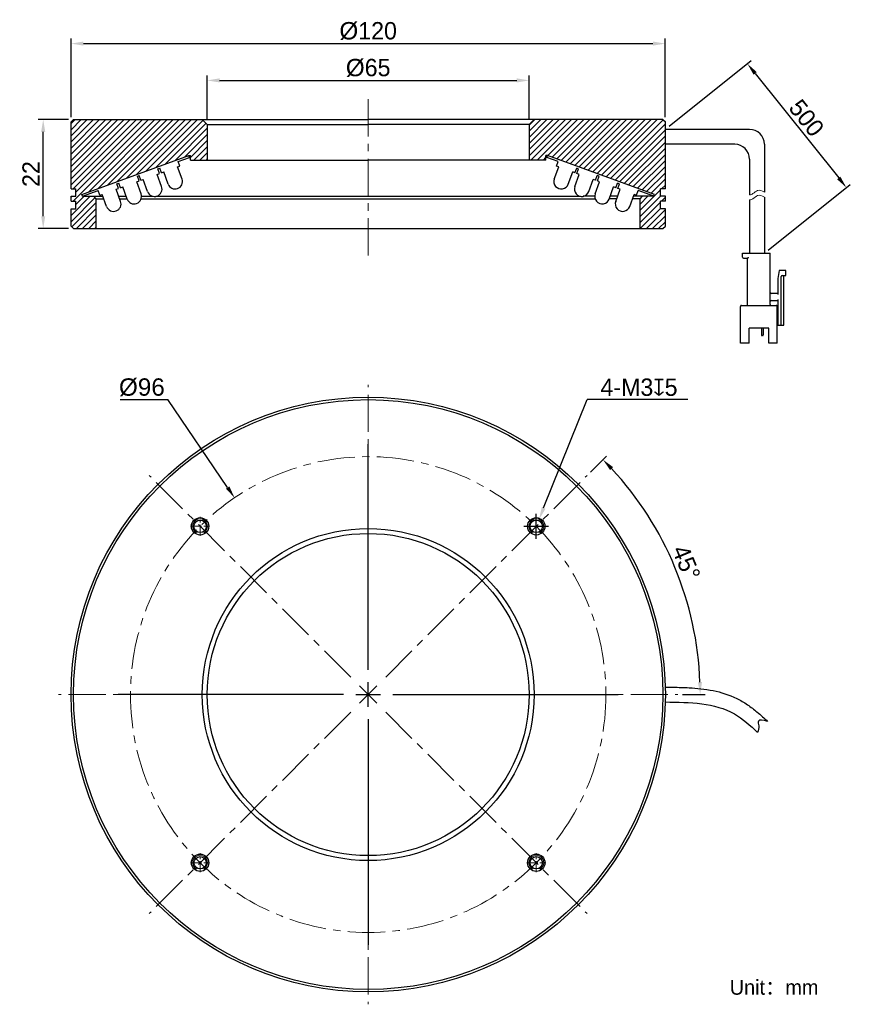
# Model space of a CAD drawing. Header units: inches. Extents: x 38 to 206, y 61 to 260.
import ezdxf

# ---------------------------------------------------------------- set-up
doc = ezdxf.new("R2010")
doc.units = ezdxf.units.IN
doc.header["$LTSCALE"] = 3
doc.header["$MEASUREMENT"] = 0
doc.header["$PDSIZE"] = -5
doc.linetypes.add('CENTER', pattern=[50.8, 31.75, -6.35, 6.35, -6.35])
doc.linetypes.add('CENTERX2', pattern=[4, 2.5, -0.5, 0.5, -0.5])
doc.layers.get('0').update_dxf_attribs({"lineweight": 40})
doc.layers.get('Defpoints').update_dxf_attribs({"lineweight": 18})
for name, color, linetype, lineweight in [('中心线', 1, 'CENTERX2', 20), ('剖面线', 4, 'Continuous', 15), ('标注', 3, 'Continuous', 25), ('粗实线', 7, 'Continuous', 30), ('细实线', 7, 'Continuous', 15)]:
    doc.layers.add(name, color=color, linetype=linetype, lineweight=lineweight)
doc.dimstyles.new('CST Standard', dxfattribs={"dimtxt": 3.5, "dimasz": 2.5, "dimexe": 1, "dimexo": 1, "dimgap": 0.6, "dimtad": 1, "dimtoh": 1, "dimdsep": 46, "dimtxsty": 'Standard', "dimcen": -2.5, "dimdle": 5, "dimclrd": 8, "dimclre": 8, "dimadec": 1, "dimazin": 2, "dimtfac": 1, "dimtofl": 0, "dimtmove": 0, "dimatfit": 0, "dimfxl": 1, "dimtolj": 1, "dimarcsym": 0})

# ---------------------------------------------------------------- blocks, each defined once
blk = doc.blocks.new('*X0')
at = {"layer": 'Defpoints', "color": 0}
for p in [(168.48, 237.86), (205.05, 226.12), (188.48, 212.86)]:
    blk.add_point(p, dxfattribs=at)
at = {"layer": '标注', "color": 8, "linetype": 'Continuous', "lineweight": -2, "ltscale": 3}
for p, q in [((169.26, 238.49), (185.83, 251.75)), ((186.61, 249.17), (203.49, 228.07)), ((189.26, 213.49), (205.83, 226.75))]:
    blk.add_line(p, q, dxfattribs=at)
at = {"layer": '标注', "color": 8}
for points in [[(186.94, 249.43), (186.29, 248.91), (185.05, 251.12)], [(203.16, 227.81), (203.82, 228.33), (205.05, 226.12)]]:
    blk.add_solid(points, dxfattribs=at)
at = {"layer": '标注', "color": 7, "ltscale": 3, "insert": (196.99, 240.17), "char_height": 3.5, "attachment_point": 5, "rotation": 308.6598}
blk.add_mtext('\\A1;{\\fFZLanTingHei-R-GBK|b0|i0|c134|p2;500}', dxfattribs=at)
blk = doc.blocks.new('*X1')
at = {"layer": 'Defpoints', "color": 0}
for p in [(140.98, 247.75), (75.98, 238.86), (140.98, 238.86)]:
    blk.add_point(p, dxfattribs=at)
at = {"layer": '标注', "color": 8, "linetype": 'Continuous', "lineweight": -2, "ltscale": 3}
for p, q in [((75.98, 239.86), (75.98, 248.75)), ((140.98, 239.86), (140.98, 248.75)), ((78.48, 247.75), (138.48, 247.75))]:
    blk.add_line(p, q, dxfattribs=at)
at = {"layer": '标注', "color": 8}
for points in [[(78.48, 248.17), (78.48, 247.34), (75.98, 247.75)], [(138.48, 247.34), (138.48, 248.17), (140.98, 247.75)]]:
    blk.add_solid(points, dxfattribs=at)
at = {"layer": '标注', "color": 7, "ltscale": 3, "insert": (108.48, 250.28), "char_height": 3.5, "attachment_point": 5}
blk.add_mtext('\\A1;{\\A1;\\fArial|b0|i0|c134|p34;%%C\\fFZLanTingHei-R-GBK|b0|i0|c134|p2;65}', dxfattribs=at)
blk = doc.blocks.new('*X2')
at = {"layer": 'Defpoints', "color": 0}
for p in [(168.48, 255.18), (48.48, 239.36), (168.48, 239.36)]:
    blk.add_point(p, dxfattribs=at)
at = {"layer": '标注', "color": 8, "linetype": 'Continuous', "lineweight": -2, "ltscale": 3}
for p, q in [((48.48, 240.36), (48.48, 256.18)), ((50.98, 255.18), (165.98, 255.18)), ((168.48, 240.36), (168.48, 256.18))]:
    blk.add_line(p, q, dxfattribs=at)
at = {"layer": '标注', "color": 8}
for points in [[(50.98, 255.6), (50.98, 254.77), (48.48, 255.18)], [(165.98, 254.77), (165.98, 255.6), (168.48, 255.18)]]:
    blk.add_solid(points, dxfattribs=at)
at = {"layer": '标注', "color": 7, "ltscale": 3, "insert": (108.48, 257.71), "char_height": 3.5, "attachment_point": 5}
blk.add_mtext('\\A1;{\\A1;\\fArial|b0|i0|c134|p34;%%C\\fFZLanTingHei-R-GBK|b0|i0|c134|p2;120}', dxfattribs=at)
blk = doc.blocks.new('*X3')
at = {"layer": 'Defpoints', "color": 0}
for p in [(42.86, 239.86), (48.98, 239.86), (48.98, 217.86)]:
    blk.add_point(p, dxfattribs=at)
at = {"layer": '标注', "color": 8, "linetype": 'Continuous', "lineweight": -2, "ltscale": 3}
for p, q in [((47.98, 239.86), (41.86, 239.86)), ((42.86, 220.36), (42.86, 237.36)), ((47.98, 217.86), (41.86, 217.86))]:
    blk.add_line(p, q, dxfattribs=at)
at = {"layer": '标注', "color": 8}
for points in [[(43.28, 237.36), (42.45, 237.36), (42.86, 239.86)], [(42.45, 220.36), (43.28, 220.36), (42.86, 217.86)]]:
    blk.add_solid(points, dxfattribs=at)
at = {"layer": '标注', "color": 7, "ltscale": 3, "insert": (40.41, 228.86), "char_height": 3.5, "attachment_point": 5, "rotation": 90}
blk.add_mtext('\\A1;\\A1;{\\fFZLanTingHei-R-GBK|b0|i0|c134|p2;22}', dxfattribs=at)
blk = doc.blocks.new('*X4')
at = {"layer": 'Defpoints', "color": 0}
for p in [(81.51, 163.54), (135.46, 84.14)]:
    blk.add_point(p, dxfattribs=at)
at = {"layer": '标注', "color": 8, "linetype": 'Continuous', "lineweight": -2, "ltscale": 3}
for p in [(58.38, 183.34), (80.1, 165.61)]:
    blk.add_line(p, (68.06, 183.34), dxfattribs=at)
at = {"layer": '标注', "color": 8, "linetype": 'Continuous', "ltscale": 3}
for p, q in [((108.48, 128.84), (108.48, 174.34)), ((108.48, 121.34), (108.48, 126.34)), ((103.48, 123.84), (57.98, 123.84)), ((105.98, 123.84), (110.98, 123.84)), ((113.48, 123.84), (158.98, 123.84)), ((108.48, 118.84), (108.48, 73.34))]:
    blk.add_line(p, q, dxfattribs=at)
at = {"layer": '标注', "color": 8}
blk.add_solid([(79.76, 165.37), (80.45, 165.84), (81.51, 163.54)], dxfattribs=at)
at = {"layer": '标注', "color": 7, "ltscale": 3, "insert": (62.79, 185.82), "char_height": 3.5, "attachment_point": 5}
blk.add_mtext('\\A1;\\A1;{\\fArial|b0|i0|c134|p34;%%C96}', dxfattribs=at)
blk = doc.blocks.new('*X5')
at = {"layer": 'Defpoints', "color": 0}
for p in [(152.68, 168.03), (173.23, 141.19), (112.02, 127.37), (113.48, 123.84), (170.98, 123.84)]:
    blk.add_point(p, dxfattribs=at)
at = {"layer": '标注', "color": 8, "linetype": 'Continuous', "lineweight": -2, "ltscale": 3}
for p, q in [((153.38, 168.74), (156.59, 171.95)), ((171.98, 123.84), (176.52, 123.84))]:
    blk.add_line(p, q, dxfattribs=at)
blk.add_arc((108.48, 123.84), 67.04, 2.1369, 42.8631, dxfattribs=at)
at = {"layer": '标注', "color": 8}
for points in [[(157.92, 169.73), (157.32, 169.15), (155.88, 171.24)], [(175.05, 126.33), (175.89, 126.35), (175.52, 123.84)]]:
    blk.add_solid(points, dxfattribs=at)
at = {"layer": '标注', "color": 7, "ltscale": 3, "insert": (172.71, 150.44), "char_height": 3.5, "attachment_point": 5, "rotation": 292.5}
blk.add_mtext('\\A1;{\\fFZLanTingHei-R-GBK|b0|i0|c134|p2;\\A1;45%%d}', dxfattribs=at)
blk = doc.blocks.new('*X6')
at = {"layer": 'Defpoints', "color": 0}
for p in [(142.98, 159.17), (141.86, 156.39)]:
    blk.add_point(p, dxfattribs=at)
at = {"layer": '标注', "color": 8, "linetype": 'Continuous', "lineweight": -2, "ltscale": 3}
for p in [(143.91, 161.49), (173.04, 183.34)]:
    blk.add_line(p, (152.7, 183.34), dxfattribs=at)
at = {"layer": '标注', "color": 8, "linetype": 'Continuous', "ltscale": 3}
for p, q in [((142.42, 155.28), (142.42, 160.28)), ((139.92, 157.78), (144.92, 157.78))]:
    blk.add_line(p, q, dxfattribs=at)
at = {"layer": '标注', "color": 8}
blk.add_solid([(143.53, 161.65), (144.3, 161.34), (142.98, 159.17)], dxfattribs=at)
at = {"layer": '标注', "color": 7, "ltscale": 3, "insert": (163.17, 185.83), "char_height": 3.5, "attachment_point": 5}
blk.add_mtext('\\A1;{\\fFZLanTingHei-R-GBK|b0|i0|c134|p2;4-M3\\fGDT|b1|i0|c0|p2;x\\fFZLanTingHei-R-GBK|b0|i0|c134|p2;5}', dxfattribs=at)

msp = doc.modelspace()

# ---------------------------------------------------------------- hatches: boundary and pattern name
at = {"layer": '剖面线', "ltscale": 3}
h = msp.add_hatch(dxfattribs=at)
h.set_pattern_fill('ANSI31', style=0, pattern_type=0)
h.set_pattern_definition([(45, (0, 0), (-0.6187184, 0.6187184), [])])
h.paths.add_polyline_path([(72.258, 232.607), (72.585, 232.607), (72.585, 231.667), (75.982, 231.667), (75.982, 238.865), (74.982, 239.865), (48.982, 239.865), (48.482, 239.365), (48.482, 225.865), (49.482, 225.865), (49.482, 224.365), (48.482, 224.365), (48.482, 223.365), (49.482, 223.365), (49.482, 221.865), (48.482, 221.865), (48.482, 218.365), (48.982, 217.865), (53.586, 217.865), (53.586, 223.865), (53.086, 224.365), (50.782, 224.365), (50.645, 224.741)], flags=0)
h.paths.add_polyline_path([(141.982, 239.865), (140.982, 238.865), (140.982, 231.667), (144.379, 231.667), (144.379, 232.607), (144.706, 232.607), (166.319, 224.741), (166.182, 224.365), (163.879, 224.365), (163.379, 223.865), (163.379, 217.865), (167.982, 217.865), (168.482, 218.365), (168.482, 221.865), (167.482, 221.865), (167.482, 223.365), (168.482, 223.365), (168.482, 224.365), (167.482, 224.365), (167.482, 225.865), (168.482, 225.865), (168.482, 239.365), (167.982, 239.865)], flags=0)

# ---------------------------------------------------------------- linework, layer by layer
at = {"layer": '中心线', "color": 7}
for p, q in [((108.482, 243.957), (108.482, 211.672)), ((108.482, 128.839), (108.482, 186.339)), ((104.947, 127.374), (64.288, 168.033)), ((112.018, 127.374), (152.676, 168.033)), ((106.714, 122.071), (110.25, 125.606)), ((110.25, 122.071), (106.714, 125.606)), ((108.482, 121.339), (108.482, 126.339)), ((103.482, 123.839), (45.982, 123.839)), ((105.982, 123.839), (110.982, 123.839)), ((113.482, 123.839), (170.982, 123.839)), ((104.947, 120.303), (64.288, 79.644)), ((112.018, 120.303), (152.676, 79.644)), ((108.482, 118.839), (108.482, 61.339))]:
    msp.add_line(p, q, dxfattribs=at)
at = {"layer": '中心线', "color": 7, "linetype": 'CENTER', "ltscale": 0.023333}
for p, q in [((74.541, 155.855), (74.541, 159.705)), ((142.423, 155.855), (142.423, 159.705)), ((72.616, 157.78), (76.466, 157.78)), ((140.498, 157.78), (144.348, 157.78)), ((74.541, 87.972), (74.541, 91.822)), ((142.423, 87.972), (142.423, 91.822)), ((72.616, 89.897), (76.466, 89.897)), ((140.498, 89.897), (144.348, 89.897))]:
    msp.add_line(p, q, dxfattribs=at)
at = {"layer": '中心线', "color": 7}
msp.add_circle((108.482, 123.839), 48, dxfattribs=at)
at = {"layer": '粗实线', "color": 7}
for p, q in [((48.982, 239.865), (48.482, 239.365)), ((48.482, 225.865), (48.482, 239.365)), ((48.982, 239.865), (108.482, 239.865)), ((75.982, 238.865), (74.982, 239.865)), ((75.982, 238.865), (108.482, 238.865)), ((75.982, 238.865), (75.982, 231.667)), ((167.982, 239.865), (108.482, 239.865)), ((140.982, 238.865), (108.482, 238.865)), ((140.982, 238.865), (141.982, 239.865)), ((140.982, 238.865), (140.982, 231.667)), ((167.982, 239.865), (168.482, 239.365)), ((168.482, 225.865), (168.482, 239.365)), ((50.645, 224.741), (72.258, 232.607)), ((72.395, 232.231), (72.258, 232.607)), ((72.258, 232.607), (72.585, 232.607)), ((72.585, 231.667), (72.585, 232.607)), ((144.379, 231.667), (144.379, 232.607)), ((144.706, 232.607), (144.379, 232.607)), ((144.569, 232.231), (144.706, 232.607)), ((166.319, 224.741), (144.706, 232.607)), ((70.012, 230.3), (70.482, 230.471)), ((70.14, 231.41), (72.395, 232.231)), ((70.482, 230.471), (70.14, 231.41)), ((72.395, 232.231), (72.585, 232.231)), ((72.585, 231.667), (108.482, 231.667)), ((144.379, 231.667), (108.482, 231.667)), ((144.569, 232.231), (144.379, 232.231)), ((146.825, 231.41), (144.569, 232.231)), ((146.482, 230.471), (146.825, 231.41)), ((146.952, 230.3), (146.482, 230.471)), ((61.871, 228.401), (62.246, 228.537)), ((62.588, 227.598), (62.246, 228.537)), ((65.877, 228.795), (66.347, 228.966)), ((66.767, 226.352), (65.877, 228.795)), ((66.005, 229.906), (66.381, 230.042)), ((66.347, 228.966), (66.005, 229.906)), ((66.723, 229.103), (66.381, 230.042)), ((66.723, 229.103), (67.193, 229.274)), ((68.082, 226.83), (67.193, 229.274)), ((70.901, 227.857), (70.012, 230.3)), ((146.063, 227.857), (146.952, 230.3)), ((148.882, 226.83), (149.771, 229.274)), ((150.241, 229.103), (149.771, 229.274)), ((150.198, 226.352), (151.087, 228.795)), ((150.241, 229.103), (150.583, 230.042)), ((150.959, 229.906), (150.583, 230.042)), ((150.617, 228.966), (150.959, 229.906)), ((151.087, 228.795), (150.617, 228.966)), ((154.376, 227.598), (154.718, 228.537)), ((155.094, 228.401), (154.718, 228.537)), ((57.736, 226.896), (58.112, 227.033)), ((58.078, 225.956), (57.736, 226.896)), ((58.454, 226.093), (58.112, 227.033)), ((61.743, 227.29), (62.213, 227.461)), ((62.632, 224.847), (61.743, 227.29)), ((62.213, 227.461), (61.871, 228.401)), ((62.588, 227.598), (63.058, 227.769)), ((63.948, 225.326), (63.058, 227.769)), ((153.017, 225.326), (153.906, 227.769)), ((154.376, 227.598), (153.906, 227.769)), ((154.332, 224.847), (155.222, 227.29)), ((154.752, 227.461), (155.094, 228.401)), ((155.222, 227.29), (154.752, 227.461)), ((158.511, 226.093), (158.853, 227.033)), ((159.228, 226.896), (158.853, 227.033)), ((158.886, 225.956), (159.228, 226.896)), ((48.482, 225.865), (49.482, 225.865)), ((49.482, 224.365), (49.482, 225.865)), ((50.782, 224.365), (50.645, 224.741)), ((50.782, 224.365), (53.977, 225.528)), ((54.319, 224.588), (53.977, 225.528)), ((54.319, 224.588), (54.789, 224.759)), ((55.678, 222.316), (54.789, 224.759)), ((57.608, 225.785), (58.078, 225.956)), ((58.497, 223.342), (57.608, 225.785)), ((58.454, 226.093), (58.924, 226.264)), ((59.813, 223.821), (58.924, 226.264)), ((157.151, 223.821), (158.041, 226.264)), ((158.511, 226.093), (158.041, 226.264)), ((158.467, 223.342), (159.356, 225.785)), ((159.356, 225.785), (158.886, 225.956)), ((161.286, 222.316), (162.175, 224.759)), ((162.645, 224.588), (162.175, 224.759)), ((162.645, 224.588), (162.987, 225.528)), ((166.182, 224.365), (162.987, 225.528)), ((166.182, 224.365), (166.319, 224.741)), ((167.482, 224.365), (167.482, 225.865)), ((168.482, 225.865), (167.482, 225.865)), ((48.482, 223.365), (48.482, 224.365)), ((48.482, 224.365), (49.482, 224.365)), ((48.482, 223.365), (49.482, 223.365)), ((49.482, 221.865), (49.482, 223.365)), ((50.782, 224.365), (54.932, 224.365)), ((53.586, 223.865), (53.086, 224.365)), ((53.586, 217.865), (53.586, 223.865)), ((53.586, 223.865), (55.114, 223.865)), ((58.125, 224.365), (59.615, 224.365)), ((58.307, 223.865), (59.797, 223.865)), ((62.646, 223.865), (154.317, 223.865)), ((62.72, 224.365), (65.087, 224.365)), ((65.628, 224.365), (151.328, 224.365)), ((154.244, 224.365), (151.877, 224.365)), ((158.657, 223.865), (157.168, 223.865)), ((158.839, 224.365), (157.35, 224.365)), ((163.379, 223.865), (161.85, 223.865)), ((166.182, 224.365), (162.032, 224.365)), ((163.379, 223.865), (163.879, 224.365)), ((163.379, 217.865), (163.379, 223.865)), ((168.482, 224.365), (167.482, 224.365)), ((167.482, 221.865), (167.482, 223.365)), ((168.482, 223.365), (167.482, 223.365)), ((168.482, 223.365), (168.482, 224.365)), ((48.482, 218.365), (48.482, 221.865)), ((48.482, 221.865), (49.482, 221.865)), ((168.482, 221.865), (167.482, 221.865)), ((168.482, 218.365), (168.482, 221.865)), ((48.982, 217.865), (48.482, 218.365)), ((48.982, 217.865), (167.982, 217.865)), ((167.982, 217.865), (168.482, 218.365)), ((184.082, 212.065), (184.082, 212.865)), ((184.082, 212.865), (189.682, 212.865)), ((189.682, 202.565), (189.682, 212.865)), ((184.282, 211.865), (185.082, 211.865)), ((185.082, 202.565), (185.082, 211.865)), ((191.482, 209.365), (191.182, 207.765)), ((192.782, 209.365), (191.482, 209.365)), ((192.782, 208.365), (192.782, 209.365)), ((191.182, 207.765), (191.182, 204.565)), ((191.882, 198.365), (191.882, 208.165)), ((192.082, 208.365), (192.782, 208.365)), ((192.382, 198.365), (192.382, 208.365)), ((191.182, 204.765), (189.882, 204.765)), ((189.882, 203.365), (191.182, 203.365)), ((191.182, 203.565), (191.182, 198.365)), ((183.682, 194.765), (183.682, 202.165)), ((183.882, 202.365), (190.882, 202.365)), ((191.082, 194.765), (191.082, 202.165)), ((191.182, 199.565), (191.082, 199.565)), ((189.382, 197.765), (185.382, 197.765)), ((185.382, 194.765), (185.382, 197.765)), ((187.882, 197.765), (187.882, 196.385)), ((188.232, 197.765), (188.232, 196.385)), ((189.382, 194.765), (189.382, 197.765)), ((191.082, 198.365), (192.382, 198.365)), ((185.382, 194.765), (183.682, 194.765)), ((188.132, 196.285), (187.982, 196.285)), ((191.082, 194.765), (189.382, 194.765))]:
    msp.add_line(p, q, dxfattribs=at)
at = {"layer": '粗实线', "color": 7, "ltscale": 3}
for p, q in [((185.482, 237.865), (168.482, 237.865)), ((182.482, 234.865), (168.482, 234.865)), ((188.482, 234.865), (188.482, 225.199)), ((185.482, 231.865), (185.482, 224.652)), ((185.482, 223.626), (185.482, 212.865)), ((188.482, 224.173), (188.482, 212.865))]:
    msp.add_line(p, q, dxfattribs=at)
at = {"layer": '粗实线', "color": 7}
for centre, radius in [((108.482, 123.839), 60), ((108.482, 123.839), 59.5), ((74.541, 157.78), 1.75), ((74.541, 157.78), 1.25), ((142.423, 157.78), 1.75), ((142.423, 157.78), 1.25), ((108.482, 123.839), 33.5), ((108.482, 123.839), 32.5), ((74.541, 89.897), 1.75), ((142.423, 89.897), 1.75), ((74.541, 89.897), 1.25), ((142.423, 89.897), 1.25)]:
    msp.add_circle(centre, radius, dxfattribs=at)
at = {"layer": '粗实线', "color": 7, "ltscale": 3}
for centre, start in [((185.482, 234.865), 360), ((182.482, 231.865), 0)]:
    msp.add_arc(centre, 3, start, 90, dxfattribs=at)
at = {"layer": '粗实线', "color": 7}
for centre, radius, start, end in [((69.492, 227.343), 1.5, 200, 20), ((147.473, 227.343), 1.5, 160, 340), ((61.222, 224.334), 1.5, 200, 20), ((65.357, 225.839), 1.5, 200, 20), ((151.607, 225.839), 1.5, 160, 340), ((155.742, 224.334), 1.5, 160, 340), ((57.088, 222.829), 1.5, 200, 20), ((159.877, 222.829), 1.5, 160, 340), ((184.282, 212.065), 0.2, 180, 270), ((192.082, 208.165), 0.2, 90, 180), ((189.882, 204.965), 0.2, 180, 270), ((189.882, 203.165), 0.2, 90, 180), ((183.882, 202.165), 0.2, 90, 180), ((184.882, 202.565), 0.2, 270, 0), ((189.882, 202.565), 0.2, 180, 270), ((190.882, 202.165), 0.2, 0, 90), ((187.982, 196.385), 0.1, 180, 270), ((188.132, 196.385), 0.1, 270, 0)]:
    msp.add_arc(centre, radius, start, end, dxfattribs=at)
msp.add_open_spline([(185.082, 211.865), (185.085, 211.867), (185.094, 211.877), (185.113, 211.896), (185.14, 211.923), (185.172, 211.955), (185.208, 211.991), (185.245, 212.027), (185.27, 212.052), (185.282, 212.065)], degree=3, knots=[0, 0, 0, 0, 144.4568807, 511.8536735, 1022.6263571, 1625.0543941, 2283.0322222, 2966.2675136, 3644.6850526, 3644.6850526, 3644.6850526, 3644.6850526], dxfattribs=at)
at = {"layer": '粗实线', "color": 7, "ltscale": 3}
for points, knots in [([(168.519, 125.338), (169.035, 125.332), (169.555, 125.326), (171.128, 125.299), (172.192, 125.27), (174.867, 125.119), (176.49, 124.956), (179.723, 124.307), (181.337, 123.819), (183.268, 122.882), (183.642, 122.683), (184.376, 122.253), (184.729, 122.028), (185.751, 121.328), (186.384, 120.832), (187.747, 119.692), (188.456, 119.044), (189.136, 118.424)], [0, 0, 0, 0, 230.750363, 230.750363, 692.2510891, 692.2510891, 1382.9995764, 1382.9995764, 2073.7480638, 2073.7480638, 2241.5484831, 2241.5484831, 2409.3489024, 2409.3489024, 2744.9497409, 2744.9497409, 3170.7119053, 3170.7119053, 3170.7119053, 3170.7119053]), ([(168.482, 122.339), (173.463, 122.277), (180.549, 122.19), (185.611, 117.578), (187.115, 116.207)], [0, 0, 0, 0, 668.6550168, 951.3304767, 951.3304767, 951.3304767, 951.3304767]), ([(189.136, 118.424), (188.266, 118.661), (186.973, 119.014), (187.458, 117.341), (187.244, 116.631), (187.115, 116.207)], [0, 0, 0, 0, 647.5964479, 963.3253102, 1434.1001256, 1434.1001256, 1434.1001256, 1434.1001256])]:
    msp.add_open_spline(points, degree=3, knots=knots, dxfattribs=at)
at = {"layer": '细实线', "color": 7}
for centre in [(74.541, 157.78), (142.423, 157.78), (74.541, 89.897), (142.423, 89.897)]:
    msp.add_arc(centre, 1.5, 300, 240, dxfattribs=at)
at = {"layer": '细实线', "color": 7, "ltscale": 3}
for points, knots in [([(185.482, 224.652), (185.721, 224.689), (186.27, 224.888), (187.214, 225.842), (188.003, 225.541), (188.482, 225.199)], [0, 0, 0, 0, 409.3374215, 964.3981224, 1778.714235, 1778.714235, 1778.714235, 1778.714235]), ([(185.482, 223.626), (185.721, 223.663), (186.27, 223.862), (187.214, 224.816), (188.003, 224.515), (188.482, 224.173)], [0, 0, 0, 0, 408.1848665, 961.6827053, 1773.7059808, 1773.7059808, 1773.7059808, 1773.7059808])]:
    msp.add_open_spline(points, degree=3, knots=knots, dxfattribs=at)

# ---------------------------------------------------------------- texts
at = {"color": 7, "insert": (181.487, 66.268), "char_height": 3, "width": 92.7514, "attachment_point": 1}
msp.add_mtext('{\\fFZLanTingHei-R-GBK|b0|i0|c134|p2;Unit：mm}', dxfattribs=at)

# ---------------------------------------------------------------- dimensions: what is measured, and where the dimension line sits
at = {"layer": '标注', "color": 8, "ltscale": 3}
for base, p1, p2, picture, middle in [((168.482, 255.182), (48.482, 239.365), (168.482, 239.365), '*X2', (108.482, 257.707)), ((140.982, 247.753), (75.982, 238.865), (140.982, 238.865), '*X1', (108.482, 250.278))]:
    dim = msp.add_linear_dim(base=base, p1=p1, p2=p2, text='{\\A1;\\fArial|b0|i0|c134|p34;%%C\\fFZLanTingHei-R-GBK|b0|i0|c134|p2;<>}', dimstyle='CST Standard', override={"dimtxsty": 'Standard', "dimsah": 1, "dimclrd": 8, "dimclrt": 7, "dimtzin": 0}, dxfattribs=at)
    dim.commit()
    dim.dimension.update_dxf_attribs({"geometry": picture, "text_midpoint": middle})
for base, p1, p2, angle, text, picture, middle in [((205.052, 226.121), (168.482, 237.865), (188.482, 212.865), 308.65981, '{\\fFZLanTingHei-R-GBK|b0|i0|c134|p2;500}', '*X0', (196.994, 240.174)), ((42.862, 239.865), (48.982, 217.865), (48.982, 239.865), 90, '\\A1;{\\fFZLanTingHei-R-GBK|b0|i0|c134|p2;<>}', '*X3', (40.412, 228.865))]:
    dim = msp.add_linear_dim(base=base, p1=p1, p2=p2, angle=angle, text=text, dimstyle='CST Standard', override={"dimtxsty": 'Standard', "dimsah": 1, "dimclrd": 8, "dimclrt": 7, "dimtzin": 0}, dxfattribs=at)
    dim.commit()
    dim.dimension.update_dxf_attribs({"geometry": picture, "text_midpoint": middle})
for p1, p2, text, picture, middle in [((135.458, 84.136), (81.506, 163.541), '\\A1;{\\fArial|b0|i0|c134|p34;%%C96}', '*X4', (62.789, 183.339)), ((141.864, 156.388), (142.983, 159.171), '{\\fFZLanTingHei-R-GBK|b0|i0|c134|p2;4-M3\\fGDT|b1|i0|c0|p2;x\\fFZLanTingHei-R-GBK|b0|i0|c134|p2;5}', '*X6', (163.17, 183.339))]:
    dim = msp.add_diameter_dim_2p(p1=p1, p2=p2, text=text, dimstyle='CST Standard', override={"dimpost": '%%C<>', "dimtxsty": 'Standard', "dimsah": 1, "dimclrd": 8, "dimclrt": 7, "dimtzin": 0}, dxfattribs=at)
    dim.commit()
    dim.dimension.update_dxf_attribs({"geometry": picture, "text_midpoint": middle, "dimtype": 163})
dim = msp.add_angular_dim_2l(base=(173.233, 141.188), line1=((113.482, 123.839), (170.982, 123.839)), line2=((112.018, 127.374), (152.676, 168.033)), text='\\A1;{\\fFZLanTingHei-R-GBK|b0|i0|c134|p2;<>}', dimstyle='CST Standard', override={"dimtad": 1, "dimtih": 0, "dimtoh": 0, "dimtxsty": 'Standard', "dimsah": 1, "dimclrd": 8, "dimclrt": 7, "dimtdec": 1, "dimtzin": 8}, dxfattribs=at)
dim.commit()
dim.dimension.update_dxf_attribs({"geometry": '*X5', "text_midpoint": (172.713, 150.444)})

doc.saveas('drawing.dxf')
